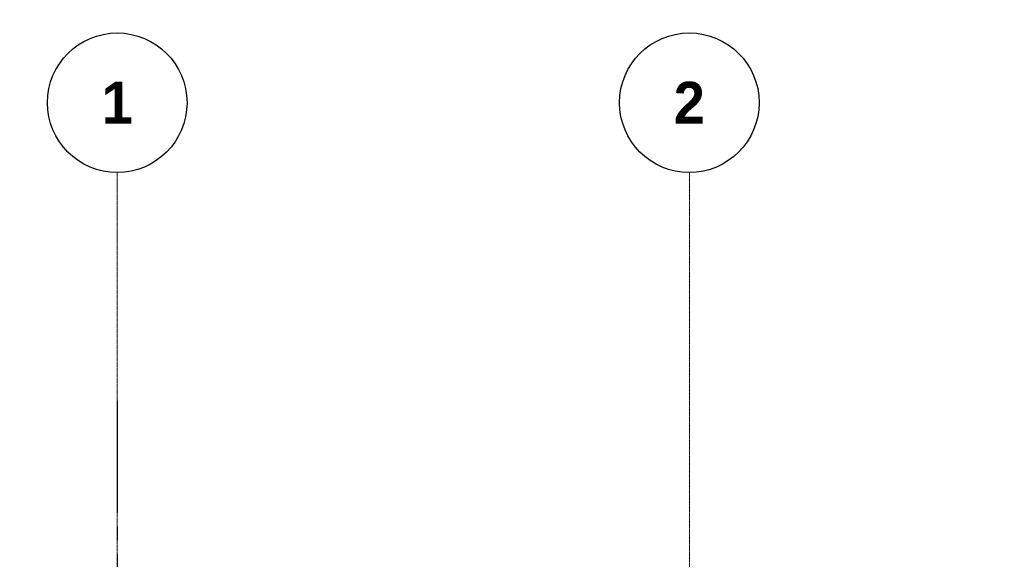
# Model space of a CAD drawing. Header units: millimetres. Extents: x -42044588 to 856694, y -806701 to 941911.
# Tile 221 of 256: x 3338 to 10394, y -414964 to -411098. Entities that reach past the tile are written whole.
import ezdxf

# ---------------------------------------------------------------- set-up
doc = ezdxf.new("R2010")
doc.units = ezdxf.units.MM
doc.linetypes.add('______5', pattern=[1100, 800, -100, 100, -100])
doc.linetypes.add('осевая', pattern=[50.8, 31.75, -6.35, 6.35, -6.35])
doc.layers.add('0 @ 100', color=7, linetype='Continuous')
doc.layers.add('Оси', color=40, linetype='______5', lineweight=18)
doc.layers.add('подоснова', color=151, linetype='Continuous', lineweight=5)
doc.styles.add('Century Gothic', font='GOTHIC.TTF')
doc.styles.add('ГОСТ', font='GOST_Common.ttf')

# ---------------------------------------------------------------- blocks, each defined once
blk = doc.blocks.new('NSY101')
at = {"color": 0, "linetype": 'ByBlock', "lineweight": -2}
blk.add_circle((0, 0), 50, dxfattribs=at)
blk = doc.blocks.new('СЛОЖНЫЙ_ОБЪЕКТ_0')
at = {"layer": 'Оси', "color": 16, "linetype": 'Continuous', "lineweight": 25, "transparency": 33554687, "xscale": 9.999999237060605, "yscale": 9.999999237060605, "zscale": 9.999999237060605}
blk.add_blockref('NSY101', (8813, -989.5), dxfattribs=at)
at = {"layer": 'Оси', "color": 16, "linetype": 'Continuous', "lineweight": 25, "transparency": 33554687, "insert": (8813, -989.5), "char_height": 300, "width": 385, "attachment_point": 5, "style": 'Century Gothic'}
blk.add_mtext('\\A1;{\\fCentury Gothic|i0|b1;\\H300.000000;\\W1.000000;\\C16;2}\\P', dxfattribs=at)
blk = doc.blocks.new('СЛОЖНЫЙ_ОБЪЕКТ_43')
at = {"layer": 'Оси', "color": 16, "linetype": 'Continuous', "lineweight": 25, "transparency": 33554687, "xscale": 9.999999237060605, "yscale": 9.999999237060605, "zscale": 9.999999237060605}
blk.add_blockref('NSY101', (5133, -989.5), dxfattribs=at)
at = {"layer": 'Оси', "color": 16, "linetype": 'Continuous', "lineweight": 25, "transparency": 33554687, "insert": (5133, -989.5), "char_height": 300, "width": 385, "attachment_point": 5, "style": 'Century Gothic'}
blk.add_mtext('\\A1;{\\fCentury Gothic|i0|b1;\\H300.000000;\\W1.000000;\\C16;1}\\P', dxfattribs=at)
blk = doc.blocks.new('оси блок 2')
at = {"layer": 'Оси', "color": 16, "linetype": 'осевая', "lineweight": 0, "ltscale": 0.25, "transparency": 33554687}
for p, q in [((-85704.7, -322543), (-85704.7, -347930)), ((-81604.7, -322543), (-81604.7, -347914.1))]:
    blk.add_line(p, q, dxfattribs=at)
at = {"layer": 'Оси', "color": 16, "linetype": 'осевая', "lineweight": 0, "transparency": 33554687}
blk.add_line((-85704.7, -322543), (-85704.7, -323053.3), dxfattribs=at)
at = {"layer": 'Оси', "color": 16, "linetype": 'Continuous', "lineweight": 25, "transparency": 33554687}
for name, p in [('СЛОЖНЫЙ_ОБЪЕКТ_43', (-90837.7, -321053.5)), ('СЛОЖНЫЙ_ОБЪЕКТ_0', (-90418.2, -321053.5))]:
    blk.add_blockref(name, p, dxfattribs=at)

msp = doc.modelspace()

# ---------------------------------------------------------------- linework, layer by layer
at = {"layer": 'Оси', "color": 16, "linetype": '______5', "lineweight": 25, "transparency": 33554687}
msp.add_line((4037.249, -413827.692), (4037.249, -437817.692), dxfattribs=at)

# ---------------------------------------------------------------- block references
at = {"layer": 'подоснова', "color": 5, "ltscale": 0.3}
msp.add_blockref('оси блок 2', (89741.825, -89649.648, 200), dxfattribs=at)

# ---------------------------------------------------------------- texts
at = {"layer": '0 @ 100', "insert": (-41963.959, -385058.983), "char_height": 300, "width": 18500, "attachment_point": 1, "style": 'ГОСТ'}
msp.add_mtext('\\pi-900,l900,t900;{\\C7;1.^IАрмирование монолитной плиты  состоит из основного армирования ∅10 А500С с шагом  200х200мм  в нижней зоне, основного армирования ∅10 А500С с шагом  200х200мм  в  верхней зоне и дополнительного армирования, указанного на схемах армирования.\\P2.^IАрмирование плиты предусмотрено отдельными  стержнями заводской длины по осям Х и Y. При недостатке заводской длины стержней для армирования плиты, стыки стержней осуществлять внахлестку без  сварки. Стыки арматуры внахлестку должны располагаться вразбежку (через шаг). См. деталь стыковки арматуры.\\P3.^IВерхнюю и нижнюю арматуру вязать вязальной проволокой через пересечение.  Стержни основной и дополнительной арматуры укладывать в соответствии с сечениями .\\P4.^IПо периметру плиты и у отверстий  у концов основной арматуры устанавливать П-образные элементы Ск1.\\P5.^IПозиции со знаком "*" укладываются с шагом 100 мм\\P6.^IДля фиксации в проектном положении стержней верхней сетки устанавливать фиксаторы Ф1 с шагом 600х600мм.\\P7.^IДиаметр оправки стержня при d<20мм - 5d, при d≥20мм - 8d\\P8.^IКаркасы поперечного армирования устанавливаются до начала устройство верхней сетки армирования.\\P9.^IОбрамления отверстий см. лист 8. В местах расположения отверстий осуществить прерывания основной и дополнительной сеток арматуры. Отверстия обрамляются двумя стержнями арматуры, расход стали на обрамление учтен на листе 40.\\P10.^IПроемы размерами до 300х300 допускается выполнять по месту методом алмазного бурения.\\P11.^IСечения 3-3;4-4;5-5 см. лист 8.}', dxfattribs=at)

doc.saveas('drawing.dxf')
